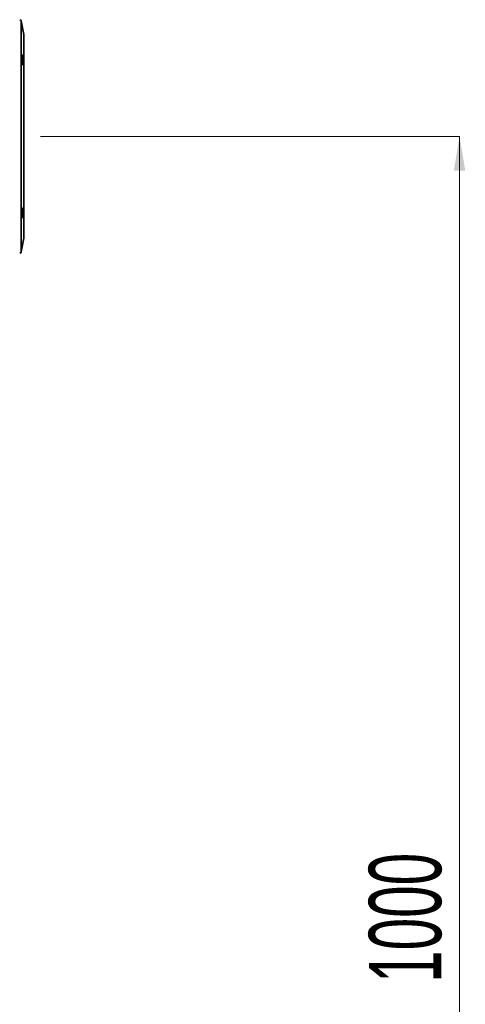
# Model space of a CAD drawing. Header units: millimetres. Extents: x 0 to 840, y -1 to 594.
# Tile 41 of 47: x 417 to 446, y 348 to 411. Entities that reach past the tile are written whole.
import ezdxf

# ---------------------------------------------------------------- set-up
doc = ezdxf.new("R2010")
doc.units = ezdxf.units.MM
doc.layers.get('0').update_dxf_attribs({"lineweight": 18})
doc.layers.add('标注层', color=150, linetype='Continuous', lineweight=18)
doc.styles.add('SLDTEXTSTYLE0', font='txt', dxfattribs={"width": 0.605})
doc.dimstyles.new('SLDDIMSTYLE1', dxfattribs={"dimtxt": 4.622974, "dimasz": 2.2, "dimexe": 0, "dimexo": 0.0625, "dimgap": 1.155743, "dimtad": 1, "dimlfac": 10, "dimrnd": 1e-09, "dimzin": 12, "dimdsep": 46, "dimtxsty": 'SLDTEXTSTYLE0', "dimcen": 0.09, "dimdle": 4.4, "dimadec": 0, "dimazin": 3, "dimtfac": 1, "dimtdec": 3, "dimtofl": 0, "dimtmove": 0, "dimatfit": 3, "dimfxl": 1, "dimfrac": 2, "dimtolj": 1, "dimarcsym": 0})

# ---------------------------------------------------------------- blocks, each defined once
blk = doc.blocks.new('*X10')
at = {"layer": '标注层', "linetype": 'Continuous'}
for points in [[(445.234, 403.643), (444.867, 401.443), (445.6, 401.443)], [(445.234, 303.643), (444.867, 305.843), (445.6, 305.843)]]:
    blk.add_hatch(color=0, dxfattribs=at).paths.add_polyline_path(points, flags=0)
at = {"layer": '标注层', "color": 0, "linetype": 'Continuous'}
for p, q in [((418.436, 403.643), (445.234, 403.643)), ((445.234, 303.643), (445.234, 403.643)), ((399.219, 303.643), (445.234, 303.643))]:
    blk.add_line(p, q, dxfattribs=at)
at = {"layer": '标注层', "color": 0, "insert": (441.779, 353.643), "char_height": 4.623, "width": 14.68763, "attachment_point": 5, "rotation": 90, "style": 'SLDTEXTSTYLE0'}
blk.add_mtext('1000', dxfattribs=at)

msp = doc.modelspace()

# ---------------------------------------------------------------- linework, layer by layer
at = {"color": 0, "linetype": 'Continuous', "lineweight": 35}
for p, q in [((417.3736, 410.1569), (417.1988, 411.0311)), ((417.1988, 408.8673), (417.1988, 411.0311)), ((417.3736, 397.1298), (417.3736, 410.1569)), ((417.3753, 408.2298), (417.3753, 410.1296)), ((417.3755, 397.1494), (417.3755, 410.1373)), ((417.1988, 396.2556), (417.1988, 408.8673)), ((417.2284, 408.7761), (417.2283, 408.7629)), ((417.3341, 408.3048), (417.3339, 408.2927)), ((417.3626, 408.2745), (417.3627, 408.2877)), ((417.3753, 397.1571), (417.3753, 408.2298)), ((417.2649, 398.548), (417.2568, 398.5235)), ((417.1988, 396.2556), (417.3736, 397.1298))]:
    msp.add_line(p, q, dxfattribs=at)
for centre, start, end in [((417.1007, 411.0115), 11.309928, 89), ((417.2755, 410.1373), 360, 11.309933), ((417.2755, 397.1495), 348.690067, 0), ((417.1007, 396.2752), 271, 348.690072)]:
    msp.add_arc(centre, 0.1, start, end, dxfattribs=at)
for points, knots in [([(417.2186, 408.826), (417.2193, 408.8263), (417.2247, 408.8289), (417.2365, 408.8128), (417.2523, 408.7776), (417.2674, 408.7326), (417.2825, 408.6762), (417.2985, 408.6046), (417.3127, 408.5301), (417.323, 408.4573), (417.3316, 408.3809), (417.3331, 408.3349), (417.3341, 408.3048)], [0, 0, 0, 0, 0.0120738, 0.08735796, 0.13501863, 0.18929834, 0.24529592, 0.29353544, 0.36643111, 0.41306262, 0.45812621, 0.54341047, 0.54341047, 0.54341047, 0.54341047]), ([(417.2283, 408.7629), (417.2285, 408.7466), (417.229, 408.7137), (417.2339, 408.6373), (417.2454, 408.5292), (417.2664, 408.3997), (417.2882, 408.3047), (417.3062, 408.2462), (417.3229, 408.2053), (417.341, 408.1823), (417.3541, 408.1966), (417.3609, 408.2311), (417.362, 408.2601), (417.3626, 408.2745)], [0, 0, 0, 0, 0.04308684, 0.08659543, 0.16815759, 0.25711767, 0.34182035, 0.38917868, 0.43618192, 0.51303802, 0.59287043, 0.6386611, 0.68431415, 0.68431415, 0.68431415, 0.68431415]), ([(417.3627, 408.2877), (417.3617, 408.3216), (417.3597, 408.3883), (417.3444, 408.5173), (417.3225, 408.6471), (417.2961, 408.7609), (417.2706, 408.837), (417.2525, 408.8634), (417.2412, 408.8609), (417.2345, 408.8451), (417.2298, 408.8179), (417.2289, 408.79), (417.2284, 408.7761)], [0, 0, 0, 0, 0.0842973, 0.16565602, 0.25181603, 0.34131464, 0.42733966, 0.5076842, 0.55186622, 0.59614249, 0.64018893, 0.68360115, 0.68360115, 0.68360115, 0.68360115]), ([(417.2291, 408.788), (417.2291, 408.7902), (417.2293, 408.8071), (417.2325, 408.8204), (417.2316, 408.8228), (417.2316, 408.823)], [0, 0, 0, 0, 0.004250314, 0.033312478, 0.035110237, 0.035110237, 0.035110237, 0.035110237]), ([(417.3339, 408.2927), (417.3324, 408.2705), (417.3301, 408.2364), (417.3215, 408.2172), (417.3157, 408.2165), (417.3132, 408.2162)], [0, 0, 0, 0, 0.042531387, 0.065205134, 0.083882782, 0.083882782, 0.083882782, 0.083882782]), ([(417.3024, 399.0276), (417.2937, 398.997), (417.2761, 398.9359), (417.2526, 398.807), (417.2383, 398.6951), (417.2313, 398.6119), (417.2275, 398.538), (417.2288, 398.4644), (417.2396, 398.4207), (417.2558, 398.4261), (417.2718, 398.4559), (417.2812, 398.4832), (417.2854, 398.4956)], [0, 0, 0, 0, 0.08700285, 0.1738946, 0.26075011, 0.3043297, 0.34800276, 0.43142681, 0.51684868, 0.59999045, 0.65249815, 0.69599804, 0.69599804, 0.69599804, 0.69599804]), ([(417.232, 398.4653), (417.232, 398.4657), (417.2318, 398.4694), (417.2288, 398.4935), (417.2284, 398.5302), (417.2296, 398.5803), (417.2335, 398.6388), (417.2397, 398.7027), (417.248, 398.7687), (417.2581, 398.8342), (417.2696, 398.8965), (417.2818, 398.9521), (417.2916, 398.9914), (417.297, 399.0078), (417.2984, 399.012)], [0, 0, 0, 0, 0.00717064, 0.05629135, 0.10702961, 0.15933982, 0.21305208, 0.26703859, 0.3209639, 0.37476273, 0.42847983, 0.48198086, 0.53516898, 0.5531776, 0.5531776, 0.5531776, 0.5531776]), ([(417.3186, 399.0698), (417.3234, 399.0612), (417.3328, 399.0445), (417.3354, 398.9693), (417.3284, 398.869), (417.3139, 398.7607), (417.2961, 398.6714), (417.2803, 398.6018), (417.2703, 398.5669), (417.2649, 398.548)], [0, 0, 0, 0, 0.08999907, 0.17603836, 0.26097009, 0.35299578, 0.42248167, 0.47189027, 0.53096326, 0.53096326, 0.53096326, 0.53096326]), ([(417.2854, 398.4956), (417.2942, 398.5262), (417.3115, 398.5867), (417.3322, 398.6947), (417.3458, 398.7844), (417.3565, 398.8727), (417.3625, 398.9542), (417.363, 399.0191), (417.3596, 399.068), (417.3495, 399.1027), (417.3327, 399.0964), (417.3161, 399.0665), (417.307, 399.0406), (417.3024, 399.0276)], [0, 0, 0, 0, 0.0872658, 0.17208184, 0.21898392, 0.26567813, 0.34860864, 0.39450935, 0.44061749, 0.51840042, 0.60551829, 0.6511344, 0.69742504, 0.69742504, 0.69742504, 0.69742504]), ([(417.2568, 398.5235), (417.2521, 398.5111), (417.243, 398.4874), (417.2297, 398.4634), (417.2226, 398.4633), (417.2187, 398.4633)], [0, 0, 0, 0, 0.024590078, 0.047105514, 0.074815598, 0.074815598, 0.074815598, 0.074815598])]:
    msp.add_open_spline(points, degree=3, knots=knots, dxfattribs=at)

# ---------------------------------------------------------------- dimensions: what is measured, and where the dimension line sits
at = {"layer": '标注层', "color": 0}
dim = msp.add_linear_dim(base=(445.2336, 403.6434), p1=(399.1566, 303.643), p2=(418.3736, 403.6434), angle=90, dimstyle='SLDDIMSTYLE1', override={"dimsah": 1, "dimtzin": 12}, dxfattribs=at)
dim.commit()
dim.dimension.update_dxf_attribs({"geometry": '*X10', "text_midpoint": (441.7793, 353.6432), "dimtype": 160})

doc.saveas('drawing.dxf')
